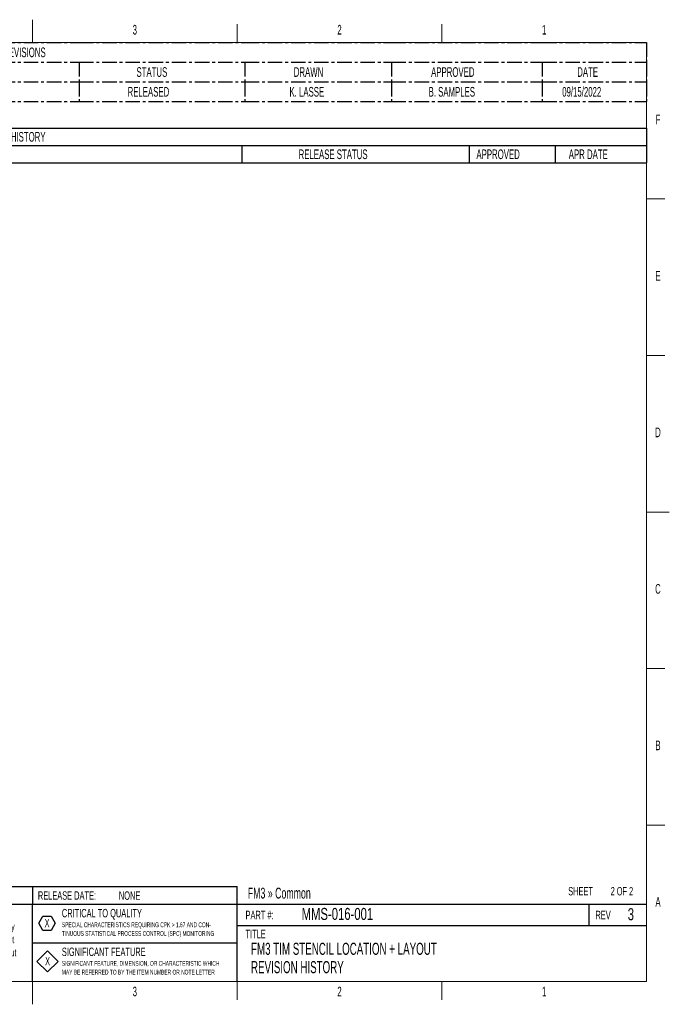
# Paper-space layout 'Revision History' of a CAD drawing. Header units: millimetres. Extents: x 0 to 559, y 0 to 432.
# Tile 2 of 2: x 274 to 559, y 0 to 432. Entities that reach past the tile are written whole.
import ezdxf

# ---------------------------------------------------------------- set-up
doc = ezdxf.new("R2010")
doc.units = ezdxf.units.MM
doc.linetypes.add('CENTER', pattern=[10.16, 6.35, -1.27, 1.27, -1.27])
for name, color, linetype in [('CENTERLINE', 8, 'CENTER'), ('CTQ', 1, 'Continuous'), ('DIMENSIONS', 8, 'Continuous'), ('FORMAT', 7, 'Continuous'), ('FORMAT_(LIGHT)', 9, 'Continuous'), ('STQ', 5, 'Continuous'), ('WOLFSPEED_TEAL', 144, 'Continuous')]:
    doc.layers.add(name, color=color, linetype=linetype)
doc.styles.add('SLDTEXTSTYLE0', font='TXT', dxfattribs={"width": 0.605})
doc.styles.add('SLDTEXTSTYLE2', font='TXT', dxfattribs={"width": 0.57})
doc.styles.add('SLDTEXTSTYLE3', font='TXT', dxfattribs={"width": 0.7})

# ---------------------------------------------------------------- blocks, each defined once
blk = doc.blocks.new('SW_NOTE_0')
at = {"layer": 'STQ', "color": 0}
for p, q in [((-3.05, 2.81), (1.6, 7.46)), ((1.6, 7.46), (6.26, 2.81)), ((1.6, -1.85), (-3.05, 2.81)), ((6.26, 2.81), (1.6, -1.85))]:
    blk.add_line(p, q, dxfattribs=at)
at = {"layer": 'STQ', "color": 0, "insert": (1.68, 4.77), "char_height": 3.7, "attachment_point": 2, "style": 'SLDTEXTSTYLE0'}
blk.add_mtext('X', dxfattribs=at)
blk = doc.blocks.new('SW_NOTE_0_1')
at = {"layer": 'CTQ', "color": 0}
for p, q in [((-1.95, 2.81), (-0.15, 5.92)), ((-0.15, 5.92), (3.44, 5.92)), ((3.44, 5.92), (5.24, 2.81)), ((-0.15, -0.3), (-1.95, 2.81)), ((5.24, 2.81), (3.44, -0.3)), ((3.44, -0.3), (-0.15, -0.3))]:
    blk.add_line(p, q, dxfattribs=at)
at = {"layer": 'CTQ', "color": 0, "insert": (1.68, 4.77), "char_height": 3.7, "attachment_point": 2, "style": 'SLDTEXTSTYLE0'}
blk.add_mtext('X', dxfattribs=at)
blk = doc.blocks.new('SW_TABLEANNOTATION_0')
at = {"layer": 'CENTERLINE', "color": 0}
for p, q in [((0, 0), (0, -8.6)), ((0, 0), (23.71, 0)), ((23.71, 0), (82.89, 0)), ((82.89, 0), (290.05, 0)), ((290.05, 0), (362.71, 0)), ((362.71, 0), (427.1, 0)), ((427.1, 0), (493.23, 0)), ((493.23, 0), (538.99, 0)), ((538.99, 0), (538.99, -8.6)), ((0, -8.6), (0, -17.26)), ((0, -8.6), (23.71, -8.6)), ((23.71, -8.6), (23.71, -17.26)), ((23.71, -8.6), (82.89, -8.6)), ((82.89, -8.6), (82.89, -17.26)), ((82.89, -8.6), (290.05, -8.6)), ((290.05, -8.6), (290.05, -17.26)), ((290.05, -8.6), (362.71, -8.6)), ((362.71, -8.6), (362.71, -17.26)), ((362.71, -8.6), (427.1, -8.6)), ((427.1, -8.6), (427.1, -17.26)), ((427.1, -8.6), (493.23, -8.6)), ((493.23, -8.6), (493.23, -17.26)), ((493.23, -8.6), (538.99, -8.6)), ((538.99, -8.6), (538.99, -17.26)), ((0, -17.26), (0, -25.92)), ((0, -17.26), (23.71, -17.26)), ((23.71, -17.26), (23.71, -25.92)), ((23.71, -17.26), (82.89, -17.26)), ((82.89, -17.26), (82.89, -25.92)), ((82.89, -17.26), (290.05, -17.26)), ((290.05, -17.26), (290.05, -25.92)), ((290.05, -17.26), (362.71, -17.26)), ((362.71, -17.26), (362.71, -25.92)), ((362.71, -17.26), (427.1, -17.26)), ((427.1, -17.26), (427.1, -25.92)), ((427.1, -17.26), (493.23, -17.26)), ((493.23, -17.26), (493.23, -25.92)), ((493.23, -17.26), (538.99, -17.26)), ((538.99, -17.26), (538.99, -25.92)), ((0, -25.92), (23.71, -25.92)), ((23.71, -25.92), (82.89, -25.92)), ((82.89, -25.92), (290.05, -25.92)), ((290.05, -25.92), (362.71, -25.92)), ((362.71, -25.92), (427.1, -25.92)), ((427.1, -25.92), (493.23, -25.92)), ((493.23, -25.92), (538.99, -25.92))]:
    blk.add_line(p, q, dxfattribs=at)
at = {"layer": 'CENTERLINE', "color": 0, "attachment_point": 1, "style": 'SLDTEXTSTYLE0'}
for s, insert, char_height in [('LEGACY REVISIONS', (241.9, -2.2), 4.2333), ('REV', (6.06, -10.83), 4.233), ('PAGE/ZONE', (36.84, -10.83), 4.233), ('DESCRIPTION', (167.19, -10.83), 4.2333), ('STATUS', (315.25, -10.83), 4.233), ('DRAWN', (384.25, -10.83), 4.233), ('APPROVED', (444.49, -10.83), 4.233), ('DATE', (508.59, -10.83), 4.233), ('1', (10.29, -19.5), 4.23), ('n/a', (49.39, -19.5), 4.233), ('NEW RELEASE', (84.89, -19.5), 4.2333), ('RELEASED', (311.33, -19.5), 4.233), ('K. LASSE', (382.36, -19.5), 4.233), ('B. SAMPLES', (443.39, -19.5), 4.233), ('09/15/2022', (502, -19.5), 4.233)]:
    blk.add_mtext(s, dxfattribs=dict(at, insert=insert, char_height=char_height))
blk = doc.blocks.new('SW_TABLEANNOTATION_1')
at = {"layer": 'DIMENSIONS', "color": 0}
for p, q in [((0, 0), (0, -7.66)), ((0, 0), (19.39, 0)), ((19.39, 0), (68.48, 0)), ((68.48, 0), (361.24, 0)), ((361.24, 0), (460.96, 0)), ((460.96, 0), (498.75, 0)), ((498.75, 0), (538.85, 0)), ((538.85, 0), (538.85, -7.66)), ((0, -7.66), (0, -15.33)), ((0, -7.66), (19.39, -7.66)), ((19.39, -7.66), (19.39, -15.33)), ((19.39, -7.66), (68.48, -7.66)), ((68.48, -7.66), (68.48, -15.33)), ((68.48, -7.66), (361.24, -7.66)), ((361.24, -7.66), (361.24, -15.33)), ((361.24, -7.66), (460.96, -7.66)), ((460.96, -7.66), (460.96, -15.33)), ((460.96, -7.66), (498.75, -7.66)), ((498.75, -7.66), (498.75, -15.33)), ((498.75, -7.66), (538.85, -7.66)), ((538.85, -7.66), (538.85, -15.33)), ((0, -15.33), (19.39, -15.33)), ((19.39, -15.33), (68.48, -15.33)), ((68.48, -15.33), (361.24, -15.33)), ((361.24, -15.33), (460.96, -15.33)), ((460.96, -15.33), (498.75, -15.33)), ((498.75, -15.33), (538.85, -15.33))]:
    blk.add_line(p, q, dxfattribs=at)
at = {"layer": 'DIMENSIONS', "color": 0, "attachment_point": 1, "style": 'SLDTEXTSTYLE0'}
for s, insert, char_height in [('REVISION HISTORY', (242.61, -1.74), 4.2333), ('REV.', (3.11, -9.4), 4.233), ('ZONE', (36.1, -9.4), 4.233), ('DESCRIPTION', (195.58, -9.4), 4.2333), ('RELEASE STATUS', (386.17, -9.4), 4.2333), ('APPROVED', (464.18, -9.4), 4.233), ('APR DATE', (504.69, -9.4), 4.233)]:
    blk.add_mtext(s, dxfattribs=dict(at, insert=insert, char_height=char_height))

psp = doc.layouts.new('Revision History')

# ---------------------------------------------------------------- linework, layer by layer
at = {"layer": 'FORMAT_(LIGHT)', "linetype": 'Continuous', "lineweight": 18}
for p, q in [((279.4, 431.8), (279.4, 421.8)), ((369.2, 421.8), (369.2, 429.8)), ((459, 421.8), (459, 429.8)), ((10, 421.8), (548.8, 421.8)), ((548.8, 421.8), (548.8, 10)), ((548.8, 353.17), (556.8, 353.17)), ((548.8, 284.53), (556.8, 284.53)), ((558.8, 215.9), (548.8, 215.9)), ((548.8, 147.27), (556.8, 147.27)), ((548.8, 78.63), (556.8, 78.63)), ((548.8, 10), (10, 10)), ((279.4, 0), (279.4, 10)), ((369.2, 10), (369.2, 2)), ((459, 10), (459, 2))]:
    psp.add_line(p, q, dxfattribs=at)
at = {"layer": 'FORMAT_(LIGHT)'}
for p, q in [((160.72, 51.61), (369.2, 51.61)), ((279.4, 51.61), (279.4, 43.85)), ((369.2, 10), (369.2, 51.61)), ((10, 43.85), (369.2, 43.85)), ((279.4, 10), (279.4, 43.85)), ((369.2, 43.85), (548.8, 43.85)), ((523.5, 43.85), (523.5, 34.63)), ((369.2, 34.63), (548.8, 34.63)), ((279.4, 26.93), (369.2, 26.93))]:
    psp.add_line(p, q, dxfattribs=at)

# ---------------------------------------------------------------- block references
at = {"layer": 'CENTERLINE'}
psp.add_blockref('SW_TABLEANNOTATION_0', (9.81, 421.8), dxfattribs=at)
at = {"layer": 'CTQ'}
psp.add_blockref('SW_NOTE_0_1', (284.15, 32.71), dxfattribs=at)
at = {"layer": 'DIMENSIONS'}
psp.add_blockref('SW_TABLEANNOTATION_1', (10, 384.3), dxfattribs=at)
at = {"layer": 'STQ'}
psp.add_blockref('SW_NOTE_0', (284.37, 16.02), dxfattribs=at)

# ---------------------------------------------------------------- texts
at = {"layer": 'DIMENSIONS'}
for s, insert, char_height, attachment_point, style in [('CRITICAL TO QUALITY', (292.32, 41.84), 3.7042, 1, 'SLDTEXTSTYLE0'), ('MMS-016-001', (397.5, 42.27), 5.2917, 1, 'SLDTEXTSTYLE3'), ('3', (541.94, 42.14), 5.29, 2, 'SLDTEXTSTYLE3'), ('This document and the information contained within are the proprietary', (221.41, 35.71), 3.175, 2, 'SLDTEXTSTYLE0'), ('SPECIAL CHARACTERISTICS REQUIRING CPK > 1.67 AND CON-', (292.32, 35.94), 2.1167, 1, 'SLDTEXTSTYLE0'), ('and confidential information of Wolfspeed, Inc. This document may not', (221.36, 29.98), 3.175, 2, 'SLDTEXTSTYLE0'), ('TINUOUS STATISTICAL PROCESS CONTROL (SPC) MONITORING', (292.32, 32.12), 2.1167, 1, 'SLDTEXTSTYLE0'), ('FM3 TIM STENCIL LOCATION + LAYOUT', (375.3, 26.99), 5.2917, 1, 'SLDTEXTSTYLE0'), ('be copied, reproduced, or disclosed to any unauthorized person without', (221.53, 24.25), 3.175, 2, 'SLDTEXTSTYLE0'), ('SIGNIFICANT FEATURE', (292.32, 24.87), 3.7042, 1, 'SLDTEXTSTYLE0'), ('SIGNIFICANT FEATURE, DIMENSION, OR CHARACTERISTIC WHICH', (292.32, 19), 2.1167, 1, 'SLDTEXTSTYLE0'), ('REVISION HISTORY', (375.3, 18.94), 5.2917, 1, 'SLDTEXTSTYLE0'), ('MAY BE REFERRED TO BY THE ITEM NUMBER OR NOTE LETTER', (292.32, 15.18), 2.1167, 1, 'SLDTEXTSTYLE0')]:
    psp.add_mtext(s, dxfattribs=dict(at, insert=insert, char_height=char_height, attachment_point=attachment_point, style=style))
at = {"layer": 'FORMAT'}
for s, insert, char_height, attachment_point, style in [('RELEASE DATE:', (281.79, 49.56), 3.7042, 1, 'SLDTEXTSTYLE0'), ('SHEET', (525.31, 51.46), 3.704, 3, 'SLDTEXTSTYLE0'), ('2 OF 2', (542.93, 51.46), 3.704, 3, 'SLDTEXTSTYLE2'), ('PART #:', (372.9, 41.02), 3.704, 1, 'SLDTEXTSTYLE0'), ('REV', (526.4, 41.02), 3.704, 1, 'SLDTEXTSTYLE0'), ('TITLE', (372.9, 32.7), 3.704, 1, 'SLDTEXTSTYLE0')]:
    psp.add_mtext(s, dxfattribs=dict(at, insert=insert, char_height=char_height, attachment_point=attachment_point, style=style))
at = {"layer": 'FORMAT_(LIGHT)', "style": 'SLDTEXTSTYLE0'}
for s, insert, char_height, attachment_point in [('3', (324.32, 429.52), 4.23, 2), ('2', (414.12, 429.52), 4.23, 2), ('1', (503.92, 429.52), 4.23, 2), ('F', (553.8, 390.21), 4.23, 2), ('E', (553.84, 321.57), 4.23, 2), ('D', (553.81, 252.94), 4.23, 2), ('C', (553.81, 184.31), 4.23, 2), ('B', (553.84, 115.67), 4.23, 2), ('FM3 » Common', (373.88, 51.14), 4.7625, 1), ('A', (553.84, 47.04), 4.23, 2), ('3', (324.32, 7.72), 4.23, 2), ('2', (414.12, 7.72), 4.23, 2), ('1', (503.92, 7.72), 4.23, 2)]:
    psp.add_mtext(s, dxfattribs=dict(at, insert=insert, char_height=char_height, attachment_point=attachment_point))
at = {"layer": 'WOLFSPEED_TEAL', "insert": (317.32, 49.54), "char_height": 3.704, "attachment_point": 1, "style": 'SLDTEXTSTYLE0'}
psp.add_mtext('NONE', dxfattribs=at)

doc.saveas('drawing.dxf')
